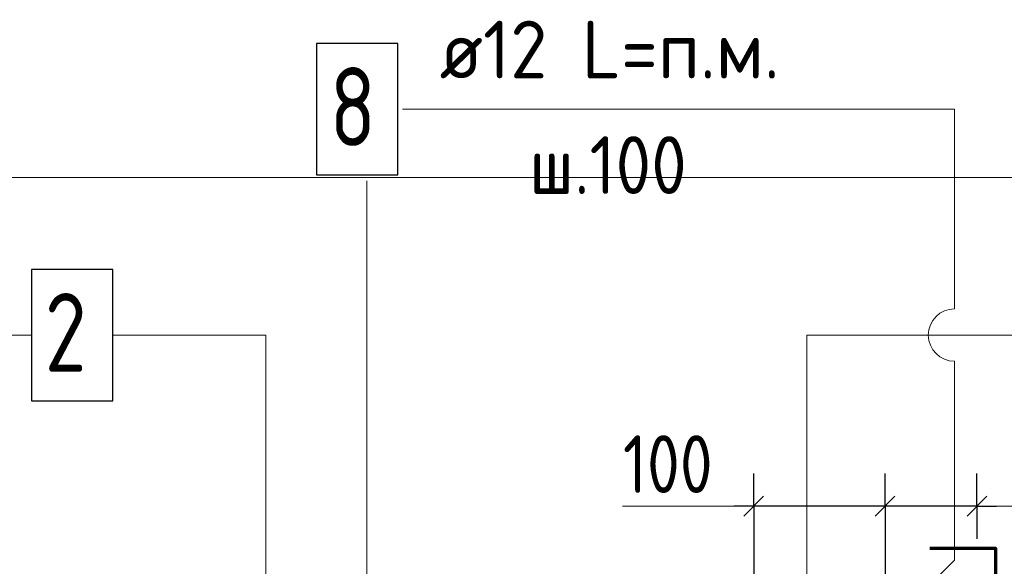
# Model space of a CAD drawing. Header units: millimetres. Extents: x 0 to 42000, y 0 to 29700.
# Tile 7 of 29: x 8939 to 12689, y 15592 to 17674. Entities that reach past the tile are written whole.
import ezdxf

# ---------------------------------------------------------------- set-up
doc = ezdxf.new("R2010")
doc.units = ezdxf.units.MM
for name, color, linetype, lineweight in [('Standard', 7, 'Continuous', 25), ('Обрамление П-обр. равн.', 52, 'Continuous', 25), ('Обрамление проемов стержнями', 52, 'Continuous', 25), ('Общий01', 7, 'Continuous', 13), ('Позиционная метка номер позиции', 7, 'Continuous', 13)]:
    doc.layers.add(name, color=color, linetype=linetype, lineweight=lineweight)
doc.styles.add('ISOCPEUR', font='txt')

msp = doc.modelspace()

# ---------------------------------------------------------------- linework, layer by layer
at = {"layer": 'Standard', "color": 251, "linetype": 'Continuous', "lineweight": -3, "true_color": 0x656565, "transparency": 33554687}
for p, q in [((11734.8, 15821.3), (11734.8, 15946.3)), ((12234.8, 15821.3), (12234.8, 15946.3)), ((12584.8, 15821.3), (12584.8, 15946.3)), ((11734.8, 15821.3), (11734.8, 15696.3)), ((11734.8, 15821.3), (11734.8, 15483)), ((12234.8, 15821.3), (12234.8, 15696.3)), ((12234.8, 15821.3), (12234.8, 15483)), ((12584.8, 15821.3), (12584.8, 15696.3)), ((12584.8, 15821.3), (12584.8, 15773))]:
    msp.add_line(p, q, dxfattribs=at)
at = {"layer": 'Standard', "color": 7, "linetype": 'Continuous', "lineweight": 25, "transparency": 33554687}
for p, q in [((11772.3, 15858.8), (11697.3, 15783.8)), ((12272.3, 15858.8), (12197.3, 15783.8)), ((12622.3, 15858.8), (12547.3, 15783.8))]:
    msp.add_line(p, q, dxfattribs=at)
at = {"layer": 'Standard', "color": 7, "linetype": 'Continuous', "lineweight": -3, "transparency": 33554687}
for p, q in [((11734.8, 15821.3), (11659.8, 15821.3)), ((12234.8, 15821.3), (11734.8, 15821.3)), ((12584.8, 15821.3), (12234.8, 15821.3)), ((12584.8, 15821.3), (12659.8, 15821.3))]:
    msp.add_line(p, q, dxfattribs=at)
at = {"layer": 'Standard', "color": 254, "linetype": 'Continuous', "lineweight": 18, "true_color": 0xc4c4ff, "transparency": 33554687}
msp.add_lwpolyline([(3566.8, 7710.5), (23032.7, 7710.5), (23032.7, 17073), (3566.8, 17073), (3566.8, 7710.5)], dxfattribs=at)
at = {"layer": 'Обрамление П-обр. равн.', "color": 7, "linetype": 'Continuous', "lineweight": 25, "transparency": 33554687}
msp.add_lwpolyline([(8984.6, 16223), (9294.6, 16223), (9294.6, 16723), (8984.6, 16723), (8984.6, 16223)], dxfattribs=at)
at = {"layer": 'Обрамление проемов стержнями', "color": 7, "linetype": 'Continuous', "lineweight": 25, "transparency": 33554687}
msp.add_lwpolyline([(10069.6, 17083), (10379.6, 17083), (10379.6, 17583), (10069.6, 17583), (10069.6, 17083)], dxfattribs=at)
at = {"layer": 'Общий01', "color": 7, "linetype": 'Continuous', "lineweight": 70, "transparency": 33554687}
msp.add_lwpolyline([(12405.2, 15661.4), (12655.1, 15661.4), (12655.1, 15411.4)], dxfattribs=at)
at = {"layer": 'Позиционная метка номер позиции', "color": 7, "linetype": 'Continuous', "lineweight": 13, "transparency": 33554687}
for p, q in [((11734.8, 15821.3), (11234.8, 15821.3)), ((12584.8, 15821.3), (12984.8, 15821.3))]:
    msp.add_line(p, q, dxfattribs=at)
for points in [[(12499.6, 16573), (12499.6, 17333), (10396.8, 17333)], [(11716.8, 12943), (10261.6, 14398.2), (10261.6, 17059.9)], [(5869.6, 15398), (5869.6, 16473), (8984.6, 16473)], [(9877.2, 15398), (9877.2, 16473), (9294.6, 16473)], [(12386.8, 13573), (11936.8, 13573), (11936.8, 16473), (15011.8, 16473)], [(12216.8, 15333), (12499.6, 15615.9), (12499.6, 16373)]]:
    msp.add_lwpolyline(points, dxfattribs=at)
msp.add_arc((12499.6, 16473), 100, 90, 270, dxfattribs=at)

# ---------------------------------------------------------------- texts
at = {"layer": 'Standard', "color": 7, "linetype": 'Continuous', "lineweight": 25, "transparency": 33554687, "insert": (11236.8, 15871.4), "char_height": 220, "width": 508.571, "attachment_point": 7, "style": 'ISOCPEUR'}
msp.add_mtext('\\W0.83;100', dxfattribs=at)
at = {"layer": 'Обрамление П-обр. равн.', "color": 7, "linetype": 'Continuous', "lineweight": 13, "transparency": 33554687, "insert": (9034.6, 16333), "char_height": 300, "width": 326.407, "attachment_point": 7, "style": 'ISOCPEUR'}
msp.add_mtext('\\W0.78;2', dxfattribs=at)
at = {"layer": 'Обрамление проемов стержнями', "color": 7, "linetype": 'Continuous', "lineweight": 13, "transparency": 33554687, "attachment_point": 7, "style": 'ISOCPEUR'}
for s, insert, char_height, width in [('\\W0.94;ø12 L=п.м. ', (10538.6, 17450.4), 220, 1599.141), ('\\W0.78;8', (10119.6, 17193), 300, 326.407), ('\\W0.90;ш.100 ', (10879.6, 17010.4), 220, 912.9)]:
    msp.add_mtext(s, dxfattribs=dict(at, insert=insert, char_height=char_height, width=width))

doc.saveas('drawing.dxf')
